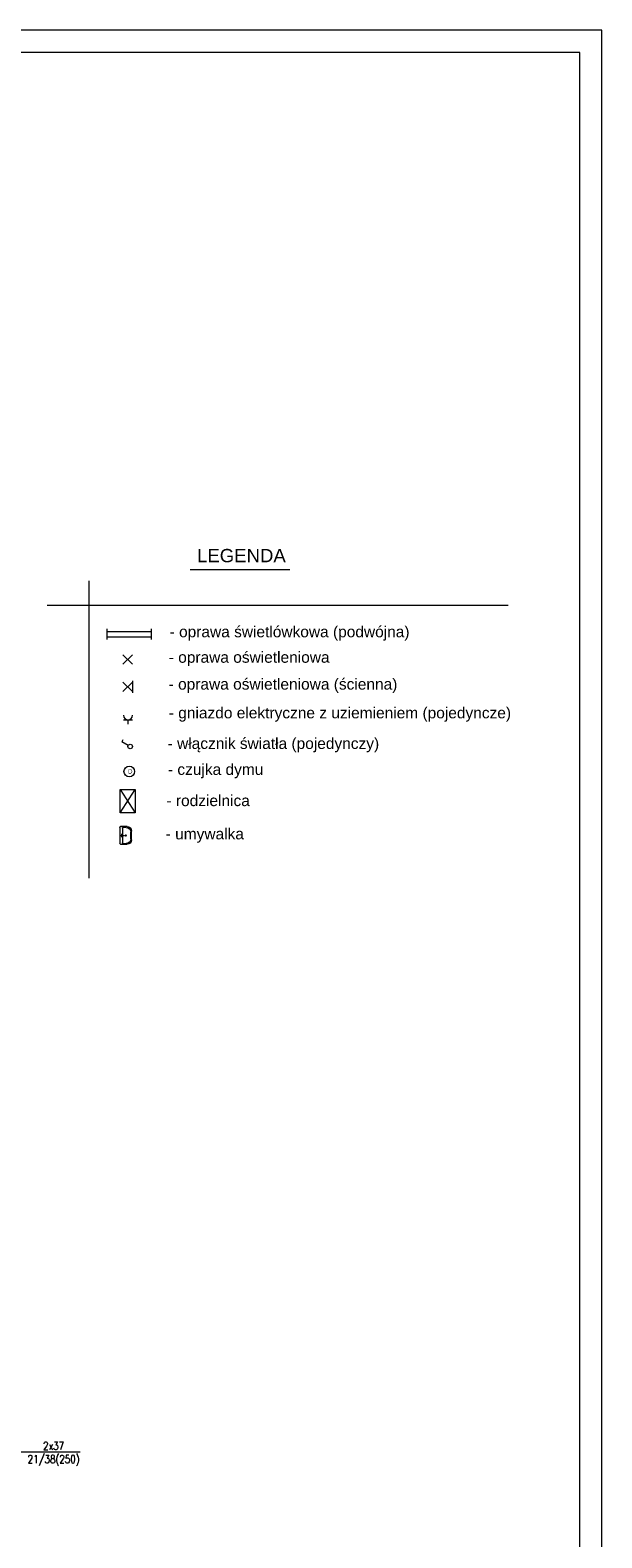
# Model space of a CAD drawing. Header units: millimetres. Extents: x 12584 to 77584, y 9983 to 29820.
# Tile 161 of 176: x 76294 to 77584, y 12522 to 15923. Entities that reach past the tile are written whole.
import ezdxf

# ---------------------------------------------------------------- set-up
doc = ezdxf.new("R2010")
doc.units = ezdxf.units.MM
for name, color, linetype, lineweight in [('m_armatura', 5, 'Continuous', 5), ('m_cienka', 7, 'Continuous', 5), ('m_elektryka', 7, 'Continuous', 5), ('m_tabela', 7, 'Continuous', 20), ('m_tekst', 7, 'Continuous', 13)]:
    doc.layers.add(name, color=color, linetype=linetype, lineweight=lineweight)
doc.styles.add('PIOTR', font='arial.ttf', dxfattribs={"height": 10})
doc.styles.get("Standard").update_dxf_attribs({"font": 'arial.ttf'})
doc.styles.add('WYM', font='simplex.shx', dxfattribs={"width": 0.5})

# ---------------------------------------------------------------- blocks, each defined once
blk = doc.blocks.new('oświetlenie')
at = {"layer": 'm_elektryka', "color": 0}
for p, q in [((10.6, 10.6), (-10.6, -10.6)), ((-10.6, 10.6), (10.6, -10.6))]:
    blk.add_line(p, q, dxfattribs=at)
blk = doc.blocks.new('świetlówka 2')
at = {"layer": 'm_elektryka', "color": 0, "ltscale": 0.4}
for p, q in [((-100, -6), (-100, 0)), ((0, -6), (0, 0)), ((-100, -6), (0, -6)), ((-100, -12), (-100, -6)), ((-100, -18), (-100, -12)), ((-100, -18), (0, -18)), ((-100, -24), (-100, -18)), ((0, -12), (0, -6)), ((0, -18), (0, -12)), ((0, -24), (0, -18))]:
    blk.add_line(p, q, dxfattribs=at)
blk = doc.blocks.new('Umywalka_40_jeden')
at = {"layer": 'm_armatura', "color": 0}
for p, q in [((-20, 2), (-20, 16.7)), ((-18, 7.5), (-18, 14.7)), ((18, 0), (-18, 0)), ((16.7, 6.2), (-16.7, 6.2)), ((-10, 26.7), (10, 26.7)), ((-8, 24.7), (8, 24.7)), ((3.5, 4.2), (-3.5, 4.2)), ((0, 0.7), (0, 10.9)), ((18, 14.7), (18, 7.5)), ((20, 16.7), (20, 2))]:
    blk.add_line(p, q, dxfattribs=at)
for radius in [1.33, 0.667]:
    blk.add_circle((0, 13.6), radius, dxfattribs=at)
for centre, radius, start, end in [((-10, 16.7), 10, 90, 180), ((-18, 2), 2, 180, 270), ((-8, 14.7), 10, 90, 180), ((-16.7, 7.5), 1.33, 180, 270), ((8, 14.7), 10, 0, 90), ((10, 16.7), 10, 0, 90), ((16.7, 7.5), 1.33, 270, 0), ((18, 2), 2, 270, 0)]:
    blk.add_arc(centre, radius, start, end, dxfattribs=at)

msp = doc.modelspace()

# ---------------------------------------------------------------- linework, layer by layer
at = {"layer": 'm_cienka', "color": 7, "ltscale": 2}
msp.add_line((76407, 12714.8), (76154.2, 12714.8), dxfattribs=at)
at = {"layer": 'm_elektryka', "color": 7, "ltscale": 0.4}
msp.add_line((76524.9, 14454.8), (76524.9, 14427.6), dxfattribs=at)
at = {"layer": 'm_elektryka', "color": 7}
for p, q in [((76524.9, 14451.8), (76503.7, 14430.6)), ((76503.7, 14451.8), (76524.9, 14430.6)), ((76505.2, 14367), (76525.2, 14367)), ((76515.2, 14357), (76515.2, 14367)), ((76503.3, 14321.8), (76500.8, 14317.4)), ((76515.7, 14309.1), (76500.8, 14317.4))]:
    msp.add_line(p, q, dxfattribs=at)
at = {"layer": 'm_elektryka', "color": 7, "ltscale": 3}
for p, q in [((76497, 14210), (76531.5, 14210)), ((76497, 14156.8), (76497, 14210)), ((76497, 14210), (76531.5, 14156.8)), ((76497, 14156.8), (76531.5, 14210)), ((76531.5, 14210), (76531.5, 14156.8)), ((76531.5, 14156.8), (76497, 14156.8))]:
    msp.add_line(p, q, dxfattribs=at)
at = {"layer": 'm_elektryka', "color": 7}
for centre, radius in [((76520, 14306.7), 5), ((76518, 14250.4), 12)]:
    msp.add_circle(centre, radius, dxfattribs=at)
msp.add_arc((76515.2, 14377), 10, 180, 0, dxfattribs=at)
at = {"layer": 'm_tabela', "color": 7}
for p, q in [((77584.5, 15922.5), (69174.5, 15922.5)), ((77584.5, 9982.5), (77584.5, 15922.5)), ((77534.5, 15872.5), (69224.5, 15872.5)), ((77534.5, 10032.5), (77534.5, 15872.5))]:
    msp.add_line(p, q, dxfattribs=at)
at = {"layer": 'm_tabela', "color": 7, "linetype": 'Continuous'}
for p, q in [((76655.4, 14705.9), (76880.5, 14705.9)), ((76426.3, 14680.1), (76426.3, 14010)), ((76332.6, 14625.7), (77372.8, 14625.7))]:
    msp.add_line(p, q, dxfattribs=at)

# ---------------------------------------------------------------- block references
at = {"layer": 'm_armatura', "color": 7, "xscale": -1, "rotation": 270}
msp.add_blockref('Umywalka_40_jeden', (76496.4, 14106), dxfattribs=at)
at = {"layer": 'm_elektryka', "color": 7}
for name, p in [('świetlówka 2', (76568.2, 14572)), ('oświetlenie', (76514.3, 14503.2))]:
    msp.add_blockref(name, p, dxfattribs=at)

# ---------------------------------------------------------------- texts
at = {"layer": 'm_tabela', "color": 7, "linetype": 'Continuous', "insert": (76771, 14737.1), "char_height": 30, "width": 1008.605, "attachment_point": 5, "style": 'PIOTR'}
msp.add_mtext('LEGENDA', dxfattribs=at)
at = {"layer": 'm_tekst', "color": 7, "ltscale": 3, "char_height": 25, "attachment_point": 1, "style": 'PIOTR'}
for s, insert in [('- oprawa świetlówkowa (podwójna)', (76608.9, 14578.1)), ('- oprawa oświetleniowa', (76607, 14520.6)), ('- oprawa oświetleniowa (ścienna)', (76606.7, 14460)), ('- gniazdo elektryczne z uziemieniem (pojedyncze)', (76607.1, 14395.2)), ('- włącznik światła (pojedynczy)', (76604.5, 14326.2)), ('- czujka dymu', (76605.1, 14267.6)), ('- rodzielnica', (76601.8, 14197.2)), ('- umywalka', (76600.1, 14122.2))]:
    msp.add_mtext_dynamic_manual_height_columns(s, width=907.34, gutter_width=350, heights=[0], dxfattribs=dict(at, insert=insert))
at = {"layer": 'm_tekst', "color": 7, "insert": (76515.1, 14255.5), "char_height": 10, "attachment_point": 1}
msp.add_mtext_dynamic_manual_height_columns('D', width=54.427, gutter_width=75, heights=[0], dxfattribs=at)
at = {"layer": 'm_tekst', "color": 7, "ltscale": 2, "insert": (76369.9, 12738.2), "char_height": 17, "width": 45.672, "attachment_point": 3, "style": 'WYM'}
msp.add_mtext('\\pxqc;{\\H1.0588x;\\W0.8;2x37\\P21/38(250)\\W0.6; \\H0.94444x; }', dxfattribs=at)

doc.saveas('drawing.dxf')
